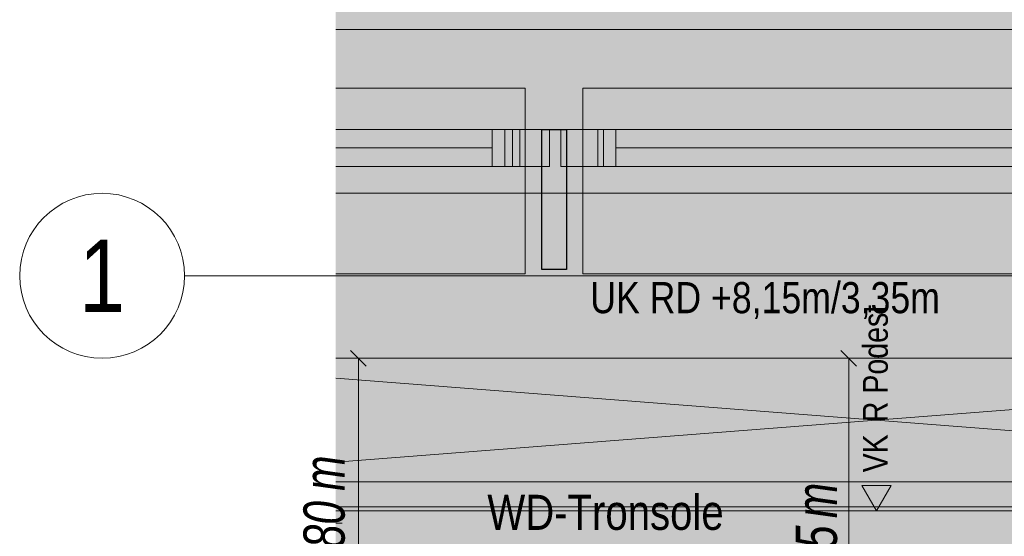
# Model space of a CAD drawing. Extents: x -620 to 3480, y 62 to 1107.
# Tile 86 of 244: x -577 to -530, y 978 to 1003. Entities that reach past the tile are written whole.
import ezdxf
from ezdxf.enums import TextEntityAlignment as Align
from ezdxf.lldxf.tags import DXFTag

# ---------------------------------------------------------------- set-up
doc = ezdxf.new("R2010")
doc.units = 0
doc.layers.get('0').update_dxf_attribs({"lineweight": 35})
for name, color, linetype, lineweight, true_color in [('00_Beschriftung UZ', 3, 'Continuous', 13, 0x00ff00), ('30 -33 Aussenwände- 7 Fassade_ Elemente', 7, 'Continuous', 9, 0x00aacc), ('30 -34 Innenwände- 11 Durchbruch', 4, 'Continuous', 9, 0x00ffff), ('30 -35 Decken- 1 Konstruktion-Träger- Stahlbeton', 7, 'grob-A06G9GKW8I', 13, 0x33aa00), ('30 -35 Decken- 2.1 Treppen Innen 2D', 7, 'Continuous', 9, 0x599559), ('70 -76 Bemaßung- 2 Allgemein', 9, 'Continuous', 5, 0x808080), ('E_Aussparung Bemaßung', 5, 'Continuous', 9, 0x0000ff), ('iwb_Layout Achsbezeichung', 1, 'Continuous', 13, 0xff0000), ('iwb_Layout BA_Markierung', 7, 'Continuous', 9, 0xbadcdc)]:
    doc.layers.add(name, color=color, linetype=linetype, lineweight=lineweight, true_color=true_color)
doc.layers.add('70 -71 Achsen- 1 Gebäudeachsen', color=7, linetype='STRICHPUNKT2-A06G9GKV8I', lineweight=18)
doc.layers.add('Keine', color=7, linetype='Continuous', lineweight=9)
doc.layers.add('iwb_Schraffur_Unterzug', color=7, linetype='Continuous', lineweight=5, true_color=0xffffcc, plot=False)
doc.styles.get("Standard").update_dxf_attribs({"font": 'ARIALN.TTF'})
tags = doc.linetypes.add('grob-A06G9GKW8I', pattern=[14, 3, -8, 3]).pattern_tags.tags
tags[8:9] = [DXFTag(74, 4), DXFTag(75, 0), DXFTag(340, '0'), DXFTag(46, 0.0), DXFTag(50, 0.0), DXFTag(44, 0.0), DXFTag(45, 0.0)]
tags[6:7] = [DXFTag(74, 4), DXFTag(75, 0), DXFTag(340, '0'), DXFTag(46, 0.0), DXFTag(50, 0.0), DXFTag(44, 0.0), DXFTag(45, 0.0)]
tags[4:5] = [DXFTag(74, 4), DXFTag(75, 0), DXFTag(340, '0'), DXFTag(46, 0.0), DXFTag(50, 0.0), DXFTag(44, 0.0), DXFTag(45, 0.0)]
tags = doc.linetypes.add('STRICHPUNKT2', pattern=[12.7, 6.35, -3.175, 0, -3.175]).pattern_tags.tags
tags[10:11] = [DXFTag(74, 4), DXFTag(75, 0), DXFTag(340, '0'), DXFTag(46, 0.0), DXFTag(50, 0.0), DXFTag(44, 0.0), DXFTag(45, 0.0)]
tags[8:9] = [DXFTag(74, 4), DXFTag(75, 0), DXFTag(340, '0'), DXFTag(46, 0.0), DXFTag(50, 0.0), DXFTag(44, 0.0), DXFTag(45, 0.0)]
tags[6:7] = [DXFTag(74, 4), DXFTag(75, 0), DXFTag(340, '0'), DXFTag(46, 0.0), DXFTag(50, 0.0), DXFTag(44, 0.0), DXFTag(45, 0.0)]
tags[4:5] = [DXFTag(74, 4), DXFTag(75, 0), DXFTag(340, '0'), DXFTag(46, 0.0), DXFTag(50, 0.0), DXFTag(44, 0.0), DXFTag(45, 0.0)]
tags = doc.linetypes.add('STRICHPUNKT2-A06G9GKV8I', pattern=[12.7, 6.35, -3.175, 0, -3.175]).pattern_tags.tags
tags[10:11] = [DXFTag(74, 4), DXFTag(75, 0), DXFTag(340, '0'), DXFTag(46, 0.0), DXFTag(50, 0.0), DXFTag(44, 0.0), DXFTag(45, 0.0)]
tags[8:9] = [DXFTag(74, 4), DXFTag(75, 0), DXFTag(340, '0'), DXFTag(46, 0.0), DXFTag(50, 0.0), DXFTag(44, 0.0), DXFTag(45, 0.0)]
tags[6:7] = [DXFTag(74, 4), DXFTag(75, 0), DXFTag(340, '0'), DXFTag(46, 0.0), DXFTag(50, 0.0), DXFTag(44, 0.0), DXFTag(45, 0.0)]
tags[4:5] = [DXFTag(74, 4), DXFTag(75, 0), DXFTag(340, '0'), DXFTag(46, 0.0), DXFTag(50, 0.0), DXFTag(44, 0.0), DXFTag(45, 0.0)]

# ---------------------------------------------------------------- blocks, each defined once
blk = doc.blocks.new('Polygon-A06G9GKL8I')
at = {"color": 0, "linetype": 'ByBlock', "lineweight": -2, "ltscale": 0.13}
blk.add_solid([(-497.792, 86.106), (-562.014, 85.935), (-497.626, 1071.512), (-562.014, 1071.512)], dxfattribs=at)
blk = doc.blocks.new('Referenz-A06G9GKX8I')
at = {"layer": '00_Beschriftung UZ', "color": 0, "lineweight": 0}
blk.add_solid([(-552.745, 989.628), (-551.413, 986.957), (-550.075, 989.626)], dxfattribs=at)
at = {"layer": '30 -33 Aussenwände- 7 Fassade_ Elemente', "color": 0, "linetype": 'Continuous', "ltscale": 0.13}
for p, q in [((-495.913, 1002.897), (-562.014, 1002.897)), ((-562.014, 998.057), (-553.082, 998.057)), ((-553.082, 998.057), (-553.082, 996.257)), ((-551.086, 996.257), (-551.086, 998.057)), ((-551.086, 998.057), (-501.886, 998.057)), ((-553.082, 996.257), (-562.014, 996.257)), ((-501.886, 996.257), (-551.086, 996.257)), ((-562.014, 986.957), (-499.713, 986.957))]:
    blk.add_line(p, q, dxfattribs=at)
at = {"layer": '30 -33 Aussenwände- 7 Fassade_ Elemente', "color": 0}
for p, q in [((-562.014, 1000.057), (-552.813, 1000.057)), ((-552.813, 1000.057), (-552.813, 998.057)), ((-550.013, 998.057), (-550.013, 1000.057)), ((-550.013, 1000.057), (-501.613, 1000.057)), ((-562.014, 998.057), (-554.413, 998.057)), ((-554.413, 998.057), (-554.413, 996.257)), ((-552.813, 998.057), (-554.413, 998.057)), ((-552.813, 996.257), (-552.813, 998.057)), ((-550.013, 998.057), (-548.413, 998.057)), ((-550.013, 996.257), (-550.013, 998.057)), ((-548.413, 996.257), (-548.413, 998.057)), ((-548.413, 998.057), (-503.213, 998.057)), ((-554.413, 997.157), (-562.014, 997.157)), ((-503.213, 997.157), (-548.413, 997.157)), ((-554.413, 996.257), (-562.014, 996.257)), ((-554.413, 996.257), (-552.813, 996.257)), ((-552.813, 991.057), (-552.813, 996.257)), ((-550.013, 996.257), (-550.013, 991.057)), ((-548.413, 996.257), (-550.013, 996.257)), ((-503.213, 996.257), (-548.413, 996.257)), ((-562.014, 991.057), (-552.813, 991.057)), ((-550.013, 991.057), (-501.613, 991.057))]:
    blk.add_line(p, q, dxfattribs=at)
at = {"layer": '30 -33 Aussenwände- 7 Fassade_ Elemente', "color": 0, "linetype": 'Continuous', "lineweight": 18, "ltscale": 0.18}
for p, q in [((-553.813, 996.257), (-553.813, 998.057)), ((-553.813, 998.057), (-552.013, 998.057)), ((-553.434, 996.257), (-553.434, 998.057)), ((-553.434, 998.057), (-551.644, 998.057)), ((-552.013, 998.057), (-552.013, 996.257)), ((-551.644, 998.057), (-551.644, 996.257)), ((-551.086, 996.257), (-551.086, 998.057)), ((-551.086, 998.057), (-549.286, 998.057)), ((-550.813, 998.057), (-549.013, 998.057)), ((-550.813, 996.257), (-550.813, 998.057)), ((-549.286, 998.057), (-549.286, 996.257)), ((-549.013, 998.057), (-549.013, 996.257)), ((-552.013, 996.257), (-553.813, 996.257)), ((-551.644, 996.257), (-553.434, 996.257)), ((-549.286, 996.257), (-551.086, 996.257)), ((-549.013, 996.257), (-550.813, 996.257))]:
    blk.add_line(p, q, dxfattribs=at)
at = {"layer": '30 -33 Aussenwände- 7 Fassade_ Elemente', "color": 0, "linetype": 'Continuous', "lineweight": -2, "ltscale": 0.25}
for p, q in [((-552.013, 991.257), (-552.013, 998.057)), ((-552.013, 998.057), (-550.813, 998.057)), ((-550.813, 998.057), (-550.813, 991.257)), ((-550.813, 991.257), (-552.013, 991.257))]:
    blk.add_line(p, q, dxfattribs=at)
at = {"layer": '30 -35 Decken- 1 Konstruktion-Träger- Stahlbeton', "color": 0}
for p, q in [((-3.513, 994.957), (-562.014, 994.957)), ((-3.513, 986.957), (-562.014, 986.957))]:
    blk.add_line(p, q, dxfattribs=at)
at = {"layer": '30 -35 Decken- 2.1 Treppen Innen 2D', "color": 0}
for p, q in [((-562.014, 980.957), (-497.013, 980.957)), ((-497.013, 979.757), (-562.014, 979.757)), ((-497.013, 979.557), (-562.014, 979.557))]:
    blk.add_line(p, q, dxfattribs=at)
at = {"layer": '30 -35 Decken- 2.1 Treppen Innen 2D', "color": 0, "linetype": 'Continuous', "ltscale": 0.13}
for p, q in [((-536.476, 980.792), (-535.763, 979.557)), ((-535.051, 980.792), (-536.476, 980.792)), ((-535.763, 979.557), (-535.051, 980.792))]:
    blk.add_line(p, q, dxfattribs=at)
at = {"layer": '30 -35 Decken- 2.1 Treppen Innen 2D', "color": 0, "linetype": 'grob-A06G9GKW8I', "ltscale": 0.13}
blk.add_line((-497.013, 979.557), (-562.014, 979.557), dxfattribs=at)
at = {"layer": '70 -71 Achsen- 1 Gebäudeachsen', "color": 0, "linetype": 'STRICHPUNKT2-A06G9GKV8I', "ltscale": 0.18}
blk.add_line((-562.014, 990.957), (85.427, 990.957), dxfattribs=at)
at = {"layer": '70 -76 Bemaßung- 2 Allgemein', "color": 0, "linetype": 'Continuous', "ltscale": 0.13}
blk.add_line((-562.014, 978.957), (-561.693, 978.957), dxfattribs=at)
blk.add_line((-562.014, 978.957), (-561.693, 978.957), dxfattribs=at)
at = {"layer": 'Keine', "color": 0, "linetype": 'grob-A06G9GKW8I', "ltscale": 0.13}
for p, q in [((-562.014, 981.925), (-497.013, 986.957)), ((-497.013, 980.957), (-562.014, 985.989))]:
    blk.add_line(p, q, dxfattribs=at)
at = {"layer": '00_Beschriftung UZ', "color": 0, "linetype": 'Continuous', "ltscale": 0.13, "insert": (-549.66, 990.652), "char_height": 1.51033, "attachment_point": 1}
blk.add_mtext('{\\fArial Narrow;UK RD +8,15m/3,35m}', dxfattribs=at)
at = {"layer": '30 -34 Innenwände- 11 Durchbruch', "color": 0, "linetype": 'Continuous', "ltscale": 0.13, "insert": (-554.653, 980.334), "char_height": 1.7, "attachment_point": 1}
blk.add_mtext('{\\fArial Narrow;WD-Tronsole}', dxfattribs=at)
at = {"layer": '30 -35 Decken- 2.1 Treppen Innen 2D', "color": 0, "linetype": 'ByBlock', "ltscale": 0.13, "char_height": 1.20826, "attachment_point": 1, "rotation": 90}
for s, insert in [('{\\fArial Narrow;Podest}', (-536.428, 985.241)), ('{\\fArial Narrow;R}', (-536.428, 983.857)), ('{\\fArial Narrow;VK}', (-536.428, 981.424))]:
    blk.add_mtext(s, dxfattribs=dict(at, insert=insert))
blk = doc.blocks.new('Referenz-A06G9GKZ8I')
at = {"layer": 'iwb_Schraffur_Unterzug', "linetype": 'Continuous', "ltscale": 0.13}
for points in [[(-562.014, 994.957), (-3.513, 994.957), (-562.014, 994.317)], [(-562.014, 994.317), (-3.513, 994.957), (-3.513, 986.957)], [(-562.014, 994.317), (-3.513, 986.957), (-562.014, 987.597)], [(-562.014, 987.597), (-3.513, 986.957), (-562.014, 986.957)]]:
    blk.add_solid(points, dxfattribs=at)
blk = doc.blocks.new('Maß-A06G9GM98I')
at = {"color": 0, "linetype": 'ByBlock', "lineweight": -2, "ltscale": 0.13}
for p, q in [((-561.295, 987.339), (-560.531, 986.575)), ((-561.513, 986.957), (-559.913, 986.957)), ((-560.913, 971.039), (-560.913, 986.957)), ((-561.513, 971.039), (-559.913, 971.039)), ((-561.295, 971.421), (-560.531, 970.657))]:
    blk.add_line(p, q, dxfattribs=at)
at = {"color": 0, "linetype": 'ByBlock', "lineweight": -2, "ltscale": 0.13, "char_height": 2, "attachment_point": 1, "rotation": 90}
for s, insert in [('{\\W0.9;\\fArial Narrow|b0|i1;m}', (-563.58, 980.525)), ('{\\W0.9;\\fArial Narrow|b0|i1;0,80 }', (-563.58, 976.02))]:
    blk.add_mtext(s, dxfattribs=dict(at, insert=insert))
blk = doc.blocks.new('Maß-A06G9GMB8I')
at = {"color": 0, "linetype": 'ByBlock', "lineweight": -2, "ltscale": 0.13}
for p, q in [((-537.495, 987.339), (-536.731, 986.575)), ((-537.713, 986.957), (-536.113, 986.957)), ((-537.113, 965.957), (-537.113, 986.957)), ((-537.495, 966.339), (-536.731, 965.575)), ((-537.713, 965.957), (-536.113, 965.957))]:
    blk.add_line(p, q, dxfattribs=at)
at = {"color": 0, "linetype": 'ByBlock', "lineweight": -2, "ltscale": 0.13, "char_height": 2, "attachment_point": 1, "rotation": 90}
for s, insert in [('{\\W0.9;\\fArial Narrow|b0|i1;m}', (-539.686, 979.201)), ('{\\W0.9;\\fArial Narrow|b0|i1;1,05 }', (-539.686, 974.833))]:
    blk.add_mtext(s, dxfattribs=dict(at, insert=insert))

msp = doc.modelspace()

# ---------------------------------------------------------------- linework, layer by layer
at = {"layer": 'iwb_Layout Achsbezeichung', "linetype": 'STRICHPUNKT2', "lineweight": 13, "ltscale": 0.39}
msp.add_line((-562.014, 990.957), (-569.35, 990.957), dxfattribs=at)
at = {"layer": 'iwb_Layout Achsbezeichung', "ltscale": 0.39}
msp.add_circle((-573.35, 990.957), 4, dxfattribs=at)

# ---------------------------------------------------------------- block references
at = {"color": 8, "lineweight": 25, "ltscale": 0.25, "true_color": 0x808080}
for name in ['Referenz-A06G9GKX8I', 'Referenz-A06G9GKZ8I']:
    msp.add_blockref(name, (0, 0), dxfattribs=at)
at = {"layer": 'E_Aussparung Bemaßung', "ltscale": 0.13}
for name in ['Maß-A06G9GM98I', 'Maß-A06G9GMB8I']:
    msp.add_blockref(name, (0, 0), dxfattribs=at)
at = {"layer": 'iwb_Layout BA_Markierung', "ltscale": 0.13}
msp.add_blockref('Polygon-A06G9GKL8I', (0, 0), dxfattribs=at)

# ---------------------------------------------------------------- texts
at = {"layer": 'iwb_Layout Achsbezeichung', "ltscale": 0.39}
msp.add_text('1', height=3.5, dxfattribs=at).set_placement((-573.35, 990.957), align=Align.MIDDLE_CENTER)

doc.saveas('drawing.dxf')
